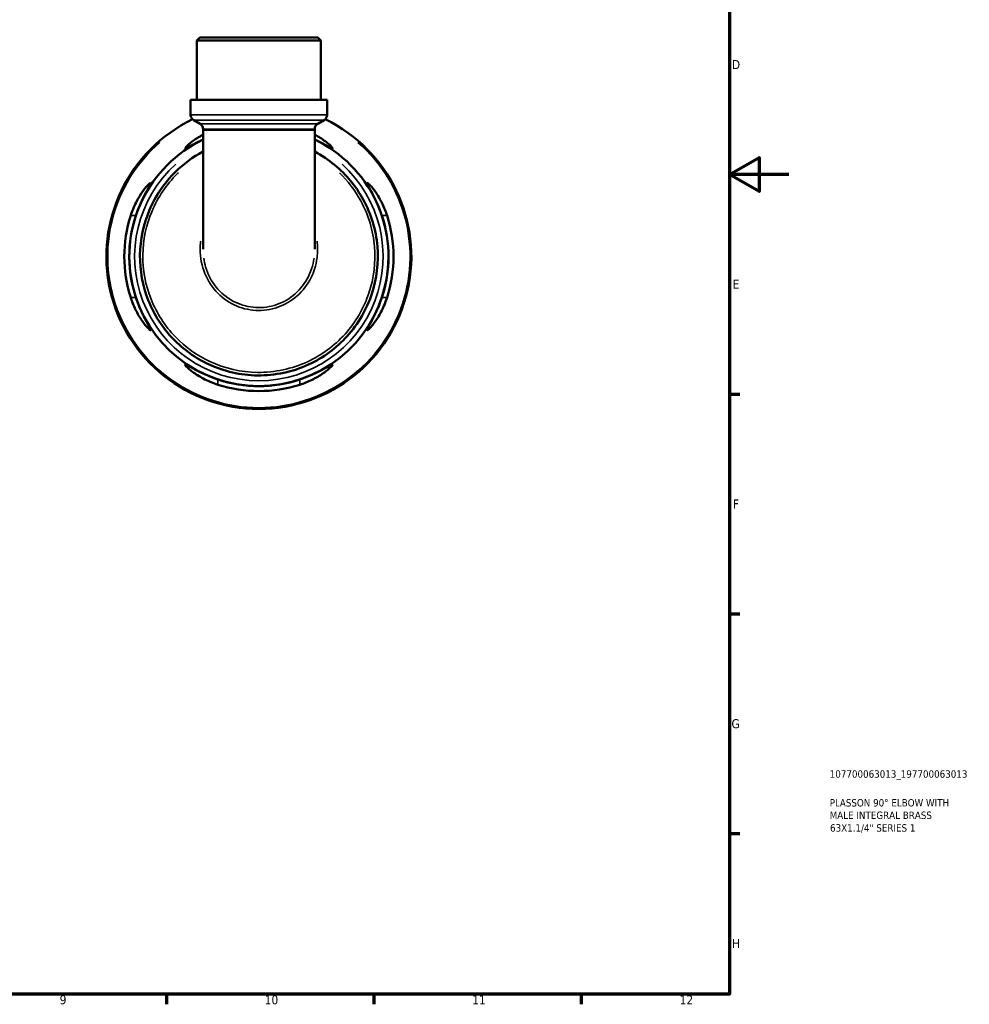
# Model space of a CAD drawing. Header units: millimetres. Extents: x 0 to 902, y -204 to 621.
# Tile 4 of 5: x 581 to 902, y 17 to 349. Entities that reach past the tile are written whole.
import ezdxf

# ---------------------------------------------------------------- set-up
doc = ezdxf.new("R2010")
doc.units = ezdxf.units.MM
for name, color, linetype, lineweight in [('Border (ANSI)', 7, 'Continuous', 70), ('Title (ISO)', 7, 'Continuous', 50), ('Visible (ANSI)', 7, 'Continuous', 50), ('Visible Narrow (ANSI)', 7, 'Continuous', 35)]:
    doc.layers.add(name, color=color, linetype=linetype, lineweight=lineweight)
doc.styles.add('Note Text (ANSI)', font='tahoma.ttf')
doc.styles.add('Note Text (ISO)', font='tahoma.ttf')

# ---------------------------------------------------------------- blocks, each defined once
blk = doc.blocks.new('Borders Default Border')
at = {"layer": 'Border (ANSI)'}
for p, q in [((821, 222.75), (824.45, 222.75)), ((821, 148.5), (824.45, 148.5)), ((821, 74.25), (824.45, 74.25)), ((630.75, 20), (630.75, 16.55)), ((700.83, 20), (700.83, 16.55)), ((770.92, 20), (770.92, 16.55))]:
    blk.add_line(p, q, dxfattribs=at)
at = {"layer": 'Border (ANSI)', "flags": 128}
for points in [[(20, 20), (20, 574), (821, 574), (821, 20), (20, 20)], [(841, 297), (821, 297), (831, 302.77), (831, 291.23), (821, 297)]]:
    blk.add_lwpolyline(points, dxfattribs=at)
at = {"layer": 'Border (ANSI)', "attachment_point": 7, "style": 'Note Text (ANSI)'}
for s, insert, char_height in [('D', (821.81, 332.6), 3.05), ('E', (822.05, 258.35), 3.05), ('F', (822.14, 184.1), 3.05), ('G', (821.66, 109.79), 3.05), ('H', (821.81, 35.6), 3.05), ('9', (594.7, 16.49), 3.05), ('10', (663.96, 16.49), 3.048), ('11', (734.04, 16.55), 3.048), ('12', (804.13, 16.55), 3.048)]:
    blk.add_mtext(s, dxfattribs=dict(at, insert=insert, char_height=char_height))
blk = doc.blocks.new('Title Blocks ISO')
at = {"layer": 'Title (ISO)', "color": 232, "true_color": 0xca0064, "style": 'Note Text (ISO)'}
for tag, p in [('PART_NUMBER_001', (33.84, 73.13)), ('DESCRIPTION_001', (33.84, 63.4)), ('DESCRIPTION_002', (33.84, 59.19)), ('DESCRIPTION_003', (33.95, 54.91))]:
    blk.add_attdef(tag, p, '', height=2.5, dxfattribs=at)

msp = doc.modelspace()

# ---------------------------------------------------------------- linework, layer by layer
at = {"layer": 'Visible (ANSI)'}
for p, q in [((642.074, 343.241), (641.044, 342.211)), ((642.074, 343.241), (681.924, 343.241)), ((681.924, 343.241), (682.954, 342.211)), ((682.954, 342.211), (641.044, 342.211)), ((641.044, 322.241), (641.044, 342.211)), ((682.954, 322.241), (682.954, 342.211)), ((685.05, 322.241), (638.949, 322.241)), ((638.949, 317.131), (638.949, 322.241)), ((685.05, 317.131), (685.05, 322.241)), ((642.11, 314.116), (639.979, 315.347)), ((681.889, 314.116), (684.02, 315.347)), ((643.14, 312.332), (643.14, 311.994)), ((643.14, 311.994), (643.14, 271.715)), ((680.859, 312.332), (680.859, 311.994)), ((680.859, 271.715), (680.859, 311.994))]:
    msp.add_line(p, q, dxfattribs=at)
for centre, radius, start, end in [((641.009, 317.131), 2.06, 180, 240), ((682.99, 317.131), 2.06, 300, 0), ((661.999, 269.241), 51.5, 115.77028, 64.22972), ((641.08, 312.332), 2.06, 0, 60), ((682.919, 312.332), 2.06, 120, 180), ((661.999, 269.241), 43.775, 115.52012, 64.47988), ((661.999, 269.241), 45.465, 162.25088, 197.74912), ((661.999, 269.241), 43.79, 161.54806, 198.45194), ((661.999, 269.241), 43.79, 341.54806, 18.45194), ((661.999, 269.241), 45.465, 342.25088, 17.74912), ((661.999, 269.241), 43.79, 251.54806, 288.45194), ((661.999, 269.241), 45.465, 252.25088, 287.74912)]:
    msp.add_arc(centre, radius, start, end, dxfattribs=at)
for points, knots in [([(643.14, 308.784), (642.64, 308.551), (642.16, 308.318), (640.521, 307.495), (639.496, 306.927), (638.169, 306.209), (637.746, 305.988), (637.252, 305.794), (637.133, 305.782), (637.098, 305.922), (637.2, 306.084), (637.697, 306.641), (638.18, 307.092), (639.666, 308.293), (640.797, 309.092), (642.445, 310.053), (642.787, 310.243), (643.14, 310.431)], [-3.3400165, -3.3400165, -3.3400165, -3.3400165, -3.1579725, -3.1579725, -2.6857815, -2.6857815, -2.3575836, -2.3575836, -2.0942089, -2.0942089, -1.8110368, -1.8110368, -1.4230694, -1.4230694, -0.8979734, -0.8979734, -0.766614, -0.766614, -0.766614, -0.766614]), ([(680.859, 310.431), (681.331, 310.179), (681.785, 309.922), (683.498, 308.893), (684.588, 308.101), (685.984, 306.943), (686.423, 306.52), (686.843, 306.018), (686.915, 305.88), (686.831, 305.779), (686.684, 305.811), (686.117, 306.055), (685.639, 306.311), (684.185, 307.101), (683.094, 307.698), (681.53, 308.467), (681.199, 308.626), (680.859, 308.784)], [-3.3855342, -3.3855342, -3.3855342, -3.3855342, -3.209367, -3.209367, -2.6844563, -2.6844563, -2.3019845, -2.3019845, -2.0253087, -2.0253087, -1.7586739, -1.7586739, -1.4150477, -1.4150477, -0.9332676, -0.9332676, -0.8092649, -0.8092649, -0.8092649, -0.8092649]), ([(643.14, 304.708), (639.711, 302.882), (636.546, 300.56), (630.07, 294.168), (627.082, 289.775), (622.997, 280.179), (621.901, 274.98), (621.764, 264.553), (622.724, 259.327), (626.557, 249.629), (629.429, 245.159), (636.462, 237.843), (640.544, 234.924), (650.175, 230.431), (655.85, 229.139), (667.474, 229.006), (673.417, 230.274), (683.747, 235.032), (688.219, 238.326), (695.554, 246.477), (698.389, 251.355), (701.837, 261.755), (702.486, 267.259), (701.55, 278.19), (699.919, 283.607), (694.826, 292.95), (691.521, 296.956), (685.504, 301.928), (683.245, 303.437), (680.858, 304.707)], [-7.365265, -7.365265, -7.365265, -7.365265, -7.0751432, -7.0751432, -6.6856958, -6.6856958, -6.2962671, -6.2962671, -5.906848, -5.906848, -5.5174316, -5.5174316, -5.1489096, -5.1489096, -4.7237733, -4.7237733, -4.2807469, -4.2807469, -3.8743708, -3.8743708, -3.4617545, -3.4617545, -3.0561203, -3.0561203, -2.6424382, -2.6424382, -2.2614426, -2.2614426, -2.059531, -2.059531, -2.059531, -2.059531]), ([(618.698, 283.101), (618.938, 283.851), (619.208, 284.591), (620.122, 286.828), (620.842, 288.235), (622.347, 290.74), (623.139, 291.831), (624.297, 293.226), (624.72, 293.665), (625.222, 294.085), (625.36, 294.157), (625.461, 294.073), (625.429, 293.926), (625.186, 293.359), (624.93, 292.881), (624.139, 291.427), (623.542, 290.337), (622.305, 287.819), (621.663, 286.379), (620.867, 284.28), (620.658, 283.693), (620.46, 283.101)], [-3.9473698, -3.9473698, -3.9473698, -3.9473698, -3.7096209, -3.7096209, -3.209367, -3.209367, -2.6844563, -2.6844563, -2.3019845, -2.3019845, -2.0253087, -2.0253087, -1.7586739, -1.7586739, -1.4150477, -1.4150477, -0.9332676, -0.9332676, -0.4404999, -0.4404999, -0.2526284, -0.2526284, -0.2526284, -0.2526284]), ([(703.538, 283.101), (703.535, 283.112), (703.531, 283.122), (703.26, 283.934), (702.97, 284.727), (702.085, 286.958), (701.452, 288.332), (700.253, 290.719), (699.685, 291.744), (698.967, 293.072), (698.746, 293.494), (698.552, 293.988), (698.54, 294.108), (698.68, 294.142), (698.842, 294.04), (699.399, 293.544), (699.85, 293.061), (701.05, 291.574), (701.849, 290.443), (703.321, 287.921), (704.002, 286.553), (704.846, 284.437), (705.085, 283.773), (705.3, 283.101)], [-3.8955408, -3.8955408, -3.8955408, -3.8955408, -3.8922757, -3.8922757, -3.6389439, -3.6389439, -3.1579725, -3.1579725, -2.6857815, -2.6857815, -2.3575836, -2.3575836, -2.0942089, -2.0942089, -1.8110368, -1.8110368, -1.4230694, -1.4230694, -0.8979734, -0.8979734, -0.4181575, -0.4181575, -0.2054532, -0.2054532, -0.2054532, -0.2054532]), ([(620.46, 255.381), (620.464, 255.371), (620.467, 255.361), (620.739, 254.548), (621.029, 253.756), (621.913, 251.524), (622.547, 250.15), (623.746, 247.763), (624.314, 246.738), (625.032, 245.411), (625.252, 244.988), (625.447, 244.494), (625.458, 244.375), (625.318, 244.341), (625.156, 244.442), (624.599, 244.939), (624.148, 245.422), (622.948, 246.908), (622.149, 248.039), (620.678, 250.562), (619.997, 251.93), (619.152, 254.045), (618.913, 254.71), (618.698, 255.381)], [-3.8955408, -3.8955408, -3.8955408, -3.8955408, -3.8922757, -3.8922757, -3.6389439, -3.6389439, -3.1579725, -3.1579725, -2.6857815, -2.6857815, -2.3575836, -2.3575836, -2.0942089, -2.0942089, -1.8110368, -1.8110368, -1.4230694, -1.4230694, -0.8979734, -0.8979734, -0.4181575, -0.4181575, -0.2054532, -0.2054532, -0.2054532, -0.2054532]), ([(705.3, 255.381), (705.06, 254.632), (704.79, 253.892), (703.877, 251.654), (703.156, 250.248), (701.651, 247.743), (700.859, 246.652), (699.701, 245.257), (699.278, 244.818), (698.776, 244.397), (698.638, 244.325), (698.537, 244.41), (698.569, 244.556), (698.812, 245.123), (699.069, 245.602), (699.859, 247.056), (700.456, 248.146), (701.693, 250.664), (702.335, 252.104), (703.131, 254.202), (703.341, 254.79), (703.538, 255.381)], [-3.9473698, -3.9473698, -3.9473698, -3.9473698, -3.7096209, -3.7096209, -3.209367, -3.209367, -2.6844563, -2.6844563, -2.3019845, -2.3019845, -2.0253087, -2.0253087, -1.7586739, -1.7586739, -1.4150477, -1.4150477, -0.9332676, -0.9332676, -0.4404999, -0.4404999, -0.2526284, -0.2526284, -0.2526284, -0.2526284]), ([(648.139, 225.94), (647.39, 226.18), (646.65, 226.45), (644.412, 227.364), (643.006, 228.084), (640.5, 229.59), (639.41, 230.381), (638.014, 231.539), (637.576, 231.962), (637.155, 232.464), (637.083, 232.602), (637.168, 232.703), (637.314, 232.671), (637.881, 232.428), (638.36, 232.172), (639.814, 231.381), (640.904, 230.784), (643.421, 229.547), (644.861, 228.905), (646.96, 228.109), (647.548, 227.9), (648.139, 227.702)], [-3.9473698, -3.9473698, -3.9473698, -3.9473698, -3.7096209, -3.7096209, -3.209367, -3.209367, -2.6844563, -2.6844563, -2.3019845, -2.3019845, -2.0253087, -2.0253087, -1.7586739, -1.7586739, -1.4150477, -1.4150477, -0.9332676, -0.9332676, -0.4404999, -0.4404999, -0.2526284, -0.2526284, -0.2526284, -0.2526284]), ([(675.859, 227.702), (675.87, 227.706), (675.88, 227.709), (676.692, 227.981), (677.484, 228.271), (679.716, 229.155), (681.09, 229.789), (683.477, 230.988), (684.502, 231.556), (685.83, 232.274), (686.252, 232.494), (686.746, 232.689), (686.866, 232.7), (686.9, 232.56), (686.798, 232.398), (686.302, 231.841), (685.818, 231.39), (684.332, 230.19), (683.201, 229.391), (680.679, 227.92), (679.311, 227.239), (677.195, 226.394), (676.531, 226.155), (675.859, 225.94)], [-3.8955408, -3.8955408, -3.8955408, -3.8955408, -3.8922757, -3.8922757, -3.6389439, -3.6389439, -3.1579725, -3.1579725, -2.6857815, -2.6857815, -2.3575836, -2.3575836, -2.0942089, -2.0942089, -1.8110368, -1.8110368, -1.4230694, -1.4230694, -0.8979734, -0.8979734, -0.4181575, -0.4181575, -0.2054532, -0.2054532, -0.2054532, -0.2054532])]:
    msp.add_open_spline(points, degree=3, knots=knots, dxfattribs=at)
at = {"layer": 'Visible Narrow (ANSI)'}
for p, q in [((639.232, 317.131), (684.766, 317.131)), ((683.749, 315.347), (640.25, 315.347)), ((642.355, 314.116), (681.644, 314.116)), ((680.626, 312.332), (643.372, 312.332)), ((643.372, 311.994), (680.626, 311.994)), ((618.786, 283.101), (620.372, 283.101)), ((703.626, 283.101), (705.212, 283.101)), ((620.372, 255.381), (618.786, 255.381)), ((705.212, 255.381), (703.626, 255.381)), ((648.139, 226.028), (648.139, 227.614)), ((675.859, 227.614), (675.859, 226.028))]:
    msp.add_line(p, q, dxfattribs=at)
for radius, start, end in [(51.074, 130.96291, 49.03709), (41.972, 132.03063, 47.96937)]:
    msp.add_arc((661.999, 269.241), radius, start, end, dxfattribs=at)
for points, knots in [([(689.184, 297.569), (692.074, 294.78), (694.534, 291.547), (699.024, 283.262), (700.602, 277.971), (701.495, 267.304), (700.853, 261.937), (697.477, 251.801), (694.708, 247.049), (687.551, 239.11), (683.192, 235.904), (673.124, 231.272), (667.333, 230.038), (656.008, 230.167), (650.478, 231.425), (641.092, 235.799), (637.113, 238.641), (630.252, 245.765), (627.448, 250.119), (623.698, 259.57), (622.754, 264.665), (622.868, 274.838), (623.926, 279.914), (627.892, 289.293), (630.799, 293.593), (634.548, 297.313), (634.681, 297.442), (634.814, 297.57)], [2.3355332, 2.3355332, 2.3355332, 2.3355332, 2.6424382, 2.6424382, 3.0561203, 3.0561203, 3.4617545, 3.4617545, 3.8743708, 3.8743708, 4.2807469, 4.2807469, 4.7237733, 4.7237733, 5.1489096, 5.1489096, 5.5174316, 5.5174316, 5.906848, 5.906848, 6.2962671, 6.2962671, 6.6856958, 6.6856958, 7.0751432, 7.0751432, 7.0892632, 7.0892632, 7.0892632, 7.0892632]), ([(642.345, 274.395), (642.325, 274.232), (642.306, 274.07), (641.999, 271.076), (642.252, 268.186), (643.833, 262.859), (645.11, 260.41), (648.455, 256.289), (650.488, 254.592), (655, 252.15), (657.465, 251.384), (662.484, 250.857), (665.034, 251.089), (669.879, 252.512), (672.168, 253.71), (676.182, 256.919), (677.888, 258.95), (680.483, 263.604), (681.331, 266.248), (681.884, 270.758), (681.877, 272.59), (681.652, 274.394)], [-1.6848046, -1.6848046, -1.6848046, -1.6848046, -1.6608826, -1.6608826, -1.244989, -1.244989, -0.8489269, -0.8489269, -0.4690357, -0.4690357, -0.0984465, -0.0984465, 0.2692608, 0.2692608, 0.6401623, 0.6401623, 1.0208316, 1.0208316, 1.4190089, 1.4190089, 1.6847893, 1.6847893, 1.6847893, 1.6847893]), ([(680.64, 268.671), (680.286, 266.229), (679.496, 263.856), (677.093, 259.542), (675.47, 257.609), (671.656, 254.554), (669.482, 253.415), (664.881, 252.062), (662.459, 251.841), (657.694, 252.342), (655.353, 253.071), (651.067, 255.394), (649.135, 257.009), (645.953, 260.933), (644.737, 263.268), (643.715, 266.706), (643.502, 267.682), (643.359, 268.67)], [-1.397387, -1.397387, -1.397387, -1.397387, -1.0208316, -1.0208316, -0.6401623, -0.6401623, -0.2692608, -0.2692608, 0.0984465, 0.0984465, 0.4690357, 0.4690357, 0.8489269, 0.8489269, 1.244989, 1.244989, 1.3973949, 1.3973949, 1.3973949, 1.3973949])]:
    msp.add_open_spline(points, degree=3, knots=knots, dxfattribs=at)

# ---------------------------------------------------------------- block references
msp.add_blockref('Borders Default Border', (0, 0))
msp.add_blockref('Title Blocks ISO', (821, 20)).add_auto_attribs({'PART_NUMBER_001': '107700063013_197700063013', 'DESCRIPTION_001': 'PLASSON 90° ELBOW WITH', 'DESCRIPTION_002': 'MALE INTEGRAL BRASS', 'DESCRIPTION_003': '63X1.1/4" SERIES 1'})

doc.saveas('drawing.dxf')
